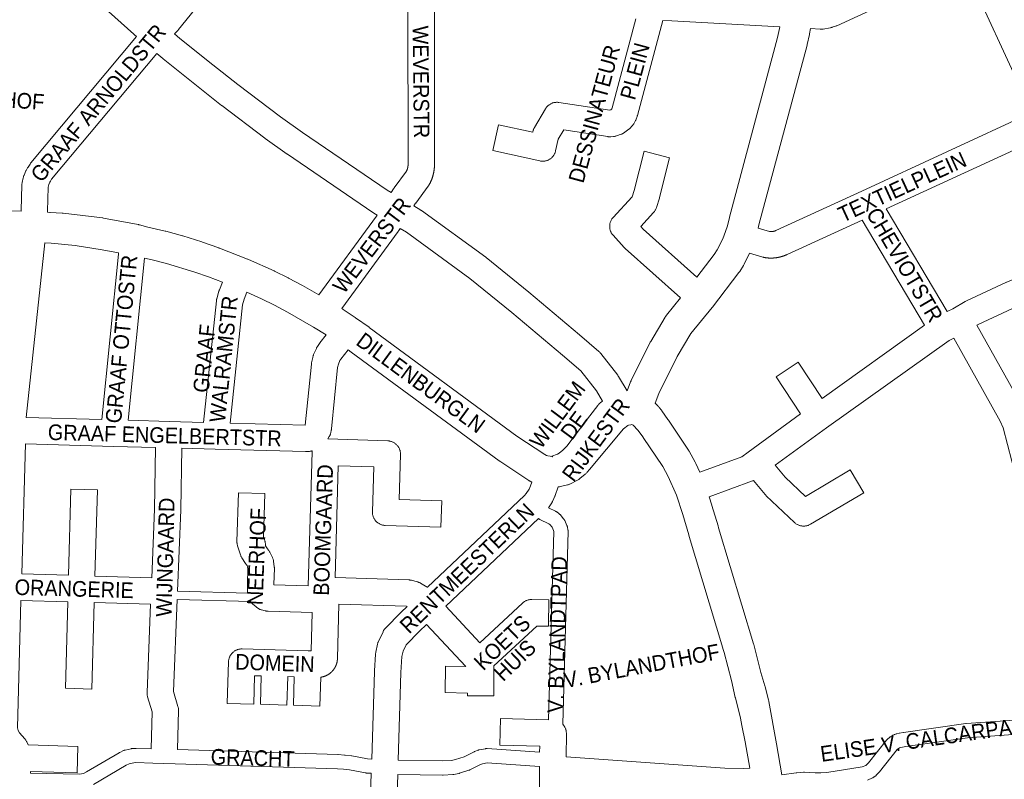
# Model space of a CAD drawing. Header units: metres. Extents: x 123819 to 142731, y 393440 to 405763.
# Tile 186 of 256: x 132898 to 133383, y 398005 to 398379. Entities that reach past the tile are written whole.
import ezdxf
from ezdxf.enums import TextEntityAlignment as Align

# ---------------------------------------------------------------- set-up
doc = ezdxf.new("R2010")
doc.units = ezdxf.units.M
doc.header["$MEASUREMENT"] = 0
for name, color, linetype, lineweight in [('gs-anno-wegen algemeen tekst', 7, 'Continuous', 0), ('gs-knt-aanvullende hoofdweg', 7, 'Continuous', 0), ('gs-knt-fietspaden', 7, 'Continuous', 0), ('gs-knt-paden', 7, 'Continuous', 0), ('gs-knt-wegen algemeen', 7, 'Continuous', 0), ('gs-vlk-plantopografie wegen algemeen', 7, 'Continuous', 0)]:
    doc.layers.add(name, color=color, linetype=linetype, lineweight=lineweight)
doc.styles.add('Style-Arial', font='arial.ttf')

msp = doc.modelspace()

# ---------------------------------------------------------------- linework, layer by layer
at = {"layer": 'gs-knt-aanvullende hoofdweg', "color": 7, "linetype": 'Continuous', "flags": 128}
for points in [[(133231.92, 398251.96), (133240.42, 398263.07), (133241.86, 398265.39), (133244.64, 398270.89), (133246.02, 398274.43), (133246.9, 398277.22), (133247.91, 398281.39), (133247.95, 398281.57), (133271.62, 398369.9), (133272.57, 398374.32), (133272.7, 398375.15)], [(133287.78, 398374.32), (133287.37, 398371.76), (133287.34, 398371.56), (133287.3, 398371.36), (133286.26, 398366.55), (133286.22, 398366.37), (133286.18, 398366.19), (133262.48, 398277.77), (133262.08, 398276.08)], [(132821.86, 398286.41), (132881.16, 398285), (132881.21, 398285), (132899.03, 398284.47)], [(132912.04, 398283.93), (132913.28, 398283.87), (132913.29, 398283.87), (132913.42, 398283.86), (132919.33, 398283.45), (132919.4, 398283.45), (132919.43, 398283.44), (132919.54, 398283.44), (132919.75, 398283.41), (132919.77, 398283.41), (132939.11, 398281.16), (132939.12, 398281.16), (132939.38, 398281.13), (132939.63, 398281.08), (132956.77, 398277.88), (132956.95, 398277.84), (132957.13, 398277.8), (132957.31, 398277.76), (132961.44, 398276.67), (132970.03, 398274.68), (132970.35, 398274.6), (132978.51, 398272.34), (132978.73, 398272.28), (132988.05, 398269.38), (132988.37, 398269.27), (132996.44, 398266.36), (132996.56, 398266.32), (132996.72, 398266.26), (133010.64, 398260.86), (133010.66, 398260.85), (133010.99, 398260.72), (133011, 398260.71), (133023.67, 398255.03), (133023.93, 398254.91), (133030.62, 398251.59), (133030.8, 398251.5), (133037.4, 398248.01), (133037.63, 398247.89), (133045.76, 398243.23)], [(132947.08, 398263.95), (132939.07, 398265.49), (132925.73, 398267.57), (132913.86, 398268.73), (132913.85, 398268.73), (132910.78, 398268.91)], [(132998.27, 398249.55), (132991.43, 398252.2), (132984.65, 398254.52), (132970.63, 398258.7), (132963.67, 398260.47), (132959.87, 398261.3)], [(133257.86, 398263.75), (133255.12, 398258.32), (133254.97, 398258.03), (133254.8, 398257.75), (133252.99, 398254.84), (133252.86, 398254.63), (133252.79, 398254.53), (133252.76, 398254.49), (133252.72, 398254.43), (133252.57, 398254.23), (133239.52, 398237.19), (133239.38, 398237.01), (133228.93, 398224.23), (133222.26, 398212.95), (133213.15, 398194.72), (133211.32, 398189.93)], [(133049.38, 398223.53), (133043.12, 398227.42), (133030.27, 398234.79), (133023.87, 398238.18), (133017.39, 398241.39), (133010.3, 398244.56)], [(133197.58, 398196.04), (133199.25, 398200.43), (133199.35, 398200.65), (133199.38, 398200.73), (133199.4, 398200.77), (133199.41, 398200.81), (133199.45, 398200.88), (133199.55, 398201.1), (133208.95, 398219.9), (133209.07, 398220.13), (133209.2, 398220.36), (133216.29, 398232.36), (133216.44, 398232.6), (133216.49, 398232.68), (133216.59, 398232.84), (133216.7, 398232.99), (133216.76, 398233.07), (133216.94, 398233.29), (133223.83, 398241.73)], [(133056.97, 398236.5), (133057.48, 398236.18), (133057.66, 398236.06), (133063.65, 398232.09), (133063.83, 398231.96), (133070.43, 398227.3), (133070.54, 398227.22), (133143.26, 398173.78), (133157.06, 398164.67), (133157.87, 398164.25), (133158.56, 398163.99), (133159.59, 398163.78), (133160.38, 398163.62), (133160.91, 398163.51)], [(133150.64, 398151.08), (133149.84, 398151.49), (133149.6, 398151.62), (133149.52, 398151.67), (133149.48, 398151.69), (133149.44, 398151.71), (133149.36, 398151.76), (133149.13, 398151.91), (133134.83, 398161.35), (133134.67, 398161.46), (133134.52, 398161.57), (133061.7, 398215.07), (133060.16, 398216.16)], [(133183.63, 398189.45), (133183.67, 398189.49), (133183.73, 398189.55)], [(133183.63, 398189.45), (133183.73, 398189.55)], [(133183.73, 398189.55), (133183.77, 398189.59), (133183.83, 398189.64), (133183.9, 398189.72), (133183.97, 398189.78), (133184.02, 398189.83), (133184.08, 398189.88), (133184.2, 398189.99), (133184.28, 398190.05), (133184.34, 398190.1)], [(133183.73, 398189.55), (133183.77, 398189.59), (133183.83, 398189.64), (133183.9, 398189.72), (133183.97, 398189.78), (133184.02, 398189.83), (133184.08, 398189.88), (133184.2, 398189.99), (133184.28, 398190.05), (133184.34, 398190.1)], [(133184.34, 398190.1), (133185.41, 398191)], [(133211.32, 398189.93), (133211.39, 398189.87), (133211.43, 398189.83), (133211.47, 398189.8), (133211.54, 398189.73), (133211.55, 398189.73), (133211.61, 398189.66), (133211.66, 398189.62), (133211.69, 398189.6), (133211.76, 398189.53), (133211.77, 398189.52), (133211.83, 398189.46), (133211.88, 398189.41), (133211.91, 398189.39), (133211.99, 398189.31), (133212.01, 398189.29), (133212.1, 398189.2), (133212.1, 398189.2), (133212.19, 398189.12), (133212.21, 398189.09), (133212.28, 398189.02), (133212.32, 398188.99), (133212.37, 398188.93), (133212.42, 398188.88), (133212.46, 398188.84), (133212.53, 398188.77), (133212.55, 398188.75), (133212.63, 398188.66), (133212.64, 398188.66), (133212.72, 398188.57), (133212.74, 398188.55), (133212.81, 398188.47), (133212.85, 398188.43), (133212.9, 398188.38), (133212.95, 398188.32), (133212.98, 398188.28), (133213.05, 398188.21), (133213.07, 398188.19), (133213.15, 398188.09), (133213.23, 398188), (133213.25, 398187.98), (133213.32, 398187.9), (133213.35, 398187.86), (133213.4, 398187.8), (133213.45, 398187.74), (133213.48, 398187.71), (133213.55, 398187.63), (133213.56, 398187.61), (133213.65, 398187.51), (133213.73, 398187.41), (133213.74, 398187.39), (133213.81, 398187.31), (133213.84, 398187.27), (133213.88, 398187.21), (133213.93, 398187.15), (133213.96, 398187.11), (133214.03, 398187.03), (133214.04, 398187.01), (133214.12, 398186.91), (133214.2, 398186.81), (133214.21, 398186.78), (133214.27, 398186.7), (133214.3, 398186.66), (133214.35, 398186.6), (133214.39, 398186.54), (133214.42, 398186.5), (133214.48, 398186.41), (133214.5, 398186.39), (133214.57, 398186.29), (133214.58, 398186.28), (133214.62, 398186.22), (133217.66, 398181.89), (133217.67, 398181.89), (133217.75, 398181.77), (133217.84, 398181.64), (133217.86, 398181.62), (133221.22, 398176.63), (133221.24, 398176.6), (133227.76, 398166.8), (133227.77, 398166.78), (133227.93, 398166.53), (133227.93, 398166.52), (133228.09, 398166.25), (133231.08, 398160.84), (133231.22, 398160.57), (133231.23, 398160.55), (133231.34, 398160.3), (133231.37, 398160.25), (133233.3, 398155.98)], [(133199.81, 398179.4), (133199.4, 398179.22), (133198.25, 398179.15), (133197.88, 398178.94), (133195.76, 398177.38), (133179.07, 398157.36), (133179.02, 398157.3), (133177.87, 398155.94), (133177.65, 398155.7), (133177.43, 398155.47), (133177.19, 398155.24), (133176.95, 398155.03), (133174.26, 398152.79), (133173.99, 398152.58), (133173.71, 398152.38), (133173.43, 398152.19), (133173.13, 398152.02), (133172.83, 398151.86), (133169.7, 398150.29), (133169.39, 398150.14), (133169.08, 398150.01), (133168.75, 398149.89), (133168.43, 398149.79), (133168.1, 398149.7), (133164.7, 398148.88), (133164.28, 398148.79), (133163.85, 398148.72), (133163.64, 398148.7)], [(133257.94, 398010.28), (133255.62, 398023.28), (133254.11, 398031.33), (133253.33, 398034.85), (133250.85, 398044.92), (133250.82, 398045.03), (133248.86, 398053.49), (133245.38, 398067.18), (133244.75, 398069.18), (133244.72, 398069.28), (133228.17, 398124.31), (133227.92, 398125.17), (133224.9, 398135.16), (133221.81, 398144.73), (133217.77, 398153.87), (133215.09, 398158.72), (133215.09, 398158.72), (133205.47, 398173.13), (133205.46, 398173.14), (133202.86, 398176.68), (133200.55, 398179.16), (133199.81, 398179.4)], [(133237.9, 398143.8), (133239.22, 398139.71), (133239.26, 398139.57), (133242.3, 398129.5), (133242.59, 398128.52), (133259.77, 398071.49), (133259.8, 398071.4), (133259.89, 398071.08), (133263.39, 398057.29), (133265.37, 398050.84), (133265.47, 398050.5), (133267.2, 398043.76), (133267.26, 398043.49), (133267.31, 398043.22), (133267.32, 398043.21), (133267.33, 398043.15), (133271.08, 398022.31), (133271.09, 398022.26), (133271.1, 398022.23), (133273.8, 398006.95)]]:
    msp.add_lwpolyline(points, dxfattribs=at)
msp.add_lwpolyline([(133160.91, 398163.51), (133160.44, 398163.91), (133160.44, 398163.91, -0.531271), (133160.45, 398163.92), (133160.45, 398163.92), (133163.21, 398164.83), (133164.09, 398165.26), (133165.89, 398166.85), (133167.92, 398168.83), (133179.11, 398183.66), (133179.16, 398183.72), (133183.1, 398188.82), (133183.14, 398188.87), (133183.31, 398189.09), (133183.35, 398189.14), (133183.4, 398189.19), (133183.45, 398189.25), (133183.54, 398189.34), (133183.58, 398189.39), (133183.63, 398189.45)], format="xyb", dxfattribs=at)
msp.add_lwpolyline([(133160.91, 398163.51), (133160.44, 398163.91), (133160.44, 398163.91, -0.531271), (133160.45, 398163.92), (133160.45, 398163.92), (133163.21, 398164.83), (133164.09, 398165.26), (133165.89, 398166.85), (133167.92, 398168.83), (133179.11, 398183.66), (133179.16, 398183.72), (133183.1, 398188.82), (133183.14, 398188.87), (133183.31, 398189.09), (133183.35, 398189.14), (133183.4, 398189.19), (133183.45, 398189.25), (133183.54, 398189.34), (133183.58, 398189.39), (133183.63, 398189.45)], format="xyb", dxfattribs=at)
at = {"layer": 'gs-knt-fietspaden', "color": 7, "linetype": 'Continuous', "flags": 128}
for points in [[(133158.77, 398138.46), (133162.32, 398136.72), (133162.45, 398136.65), (133162.59, 398136.57), (133162.72, 398136.49), (133162.85, 398136.4), (133163.93, 398135.61), (133164.05, 398135.51), (133164.17, 398135.41), (133164.29, 398135.3), (133164.4, 398135.19), (133164.5, 398135.07), (133166.26, 398133.05), (133166.35, 398132.94), (133166.44, 398132.82), (133166.53, 398132.7), (133166.61, 398132.57), (133166.68, 398132.44), (133166.75, 398132.31), (133166.81, 398132.17), (133167.89, 398129.73), (133167.95, 398129.58), (133168.01, 398129.43), (133168.06, 398129.28), (133168.1, 398129.13), (133168.13, 398128.98), (133168.38, 398127.66), (133168.41, 398127.51), (133168.43, 398127.35), (133168.44, 398127.2), (133168.45, 398127.05), (133168.45, 398126.89), (133165.81, 398031.93)], [(133158.84, 398034.01), (133161.42, 398126.7), (133161.31, 398127.25), (133160.6, 398128.85), (133159.46, 398130.18), (133158.95, 398130.55), (133154.51, 398132.73), (133154.38, 398132.8), (133154.25, 398132.88), (133154.12, 398132.96), (133153.99, 398133.04), (133153.84, 398133.15)], [(133273.8, 398006.95), (133280.8, 398007.96), (133280.92, 398007.97), (133281.04, 398007.98), (133284.42, 398008.24), (133284.57, 398008.25), (133284.73, 398008.25), (133284.89, 398008.24), (133290.08, 398007.94), (133292.87, 398007.91), (133295.88, 398008.09), (133313.36, 398010.87), (133315.03, 398011.66), (133315.6, 398012.1), (133316.37, 398012.92), (133325.32, 398024.09), (133325.43, 398024.22), (133325.54, 398024.34), (133325.66, 398024.45), (133325.78, 398024.57), (133326.76, 398025.4), (133326.87, 398025.49), (133326.97, 398025.57), (133327.08, 398025.65), (133327.2, 398025.72), (133328.18, 398026.32), (133328.3, 398026.39), (133328.42, 398026.46), (133328.54, 398026.52), (133329, 398026.73), (133329.13, 398026.79), (133329.25, 398026.84), (133329.38, 398026.88), (133330.07, 398027.12), (133330.21, 398027.16), (133330.35, 398027.2), (133331.51, 398027.48), (133331.68, 398027.52), (133333.53, 398027.87), (133333.62, 398027.89), (133333.71, 398027.9), (133364.29, 398032.19), (133364.41, 398032.21), (133364.53, 398032.22), (133402.76, 398034.93)], [(133403.35, 398027.93), (133365.15, 398025.23), (133334.77, 398020.96), (133333.1, 398020.64), (133332.16, 398020.41), (133331.79, 398020.29), (133331.69, 398020.24), (133331.11, 398019.88), (133330.59, 398019.44), (133321.76, 398008.42), (133321.67, 398008.32), (133321.58, 398008.21)], [(133321.58, 398008.21), (133320.52, 398007.1), (133320.43, 398007), (133320.33, 398006.91), (133320.23, 398006.82), (133320.12, 398006.73), (133319.04, 398005.89), (133318.92, 398005.8), (133318.79, 398005.71), (133318.66, 398005.63), (133318.53, 398005.55), (133318.39, 398005.49), (133315.92, 398004.31)]]:
    msp.add_lwpolyline(points, dxfattribs=at)
at = {"layer": 'gs-knt-paden', "color": 7, "linetype": 'Continuous', "flags": 128}
for points in [[(132976.16, 398097.33), (133010.73, 398096.34)], [(133012.24, 398092.27), (132976, 398093.31)]]:
    msp.add_lwpolyline(points, dxfattribs=at)
at = {"layer": 'gs-knt-wegen algemeen', "color": 7, "linetype": 'Continuous', "flags": 128}
for points in [[(132955.94, 398370.41), (132954.85, 398371.27), (132954.69, 398371.4), (132954.52, 398371.55), (132920.31, 398402.53), (132920.23, 398402.6), (132862.31, 398456.95), (132862.15, 398457.11), (132859.09, 398460.18)], [(133367.22, 398406.38), (133367.2, 398406.37), (133300.78, 398375.78), (133300.49, 398375.66), (133300.2, 398375.55), (133298.56, 398374.97), (133298.3, 398374.89), (133298.02, 398374.81), (133297.75, 398374.75), (133297.47, 398374.7), (133294.05, 398374.13), (133293.77, 398374.09), (133293.49, 398374.06), (133293.2, 398374.05), (133292.92, 398374.05), (133292.64, 398374.05), (133287.78, 398374.32)], [(132996.64, 398398.73), (132976.54, 398373.83), (132976.37, 398373.63), (132976.19, 398373.44), (132974.62, 398371.79)], [(133081.35, 398293.65), (133082.48, 398295.47), (133082.62, 398295.69), (133082.77, 398295.9), (133088.84, 398304.12), (133088.86, 398304.17), (133088.89, 398304.22), (133088.91, 398304.27), (133088.94, 398304.32), (133088.96, 398304.37), (133088.98, 398304.42), (133089.01, 398304.47), (133089.03, 398304.52), (133089.05, 398304.57), (133089.07, 398304.62), (133089.09, 398304.68), (133089.11, 398304.73), (133089.14, 398304.78), (133089.16, 398304.83), (133089.17, 398304.88), (133089.19, 398304.94), (133089.21, 398304.99), (133089.23, 398305.04), (133089.25, 398305.09), (133089.27, 398305.15), (133089.29, 398305.2), (133089.3, 398305.25), (133089.32, 398305.31), (133089.34, 398305.36), (133089.35, 398305.41), (133089.37, 398305.47), (133089.38, 398305.52), (133089.4, 398305.57), (133089.41, 398305.63), (133089.42, 398305.68), (133089.44, 398305.73), (133089.45, 398305.79), (133089.46, 398305.84), (133089.48, 398305.9), (133089.49, 398305.95), (133089.5, 398306.01), (133089.51, 398306.06), (133089.52, 398306.12), (133089.53, 398306.17), (133089.54, 398306.23), (133089.55, 398306.28), (133089.56, 398306.34), (133089.57, 398306.39), (133089.58, 398306.45), (133089.58, 398306.5), (133089.59, 398306.56), (133089.6, 398306.61), (133089.61, 398306.67), (133089.61, 398306.72), (133089.62, 398306.78), (133089.62, 398306.83), (133089.63, 398306.89), (133089.63, 398306.94), (133089.64, 398307), (133089.64, 398307.06), (133089.64, 398307.11), (133089.65, 398307.17), (133089.65, 398307.22), (133089.65, 398307.28), (133089.65, 398307.33), (133089.66, 398307.39), (133089.66, 398307.45), (133089.66, 398307.5), (133089.66, 398307.56), (133089.66, 398307.56), (133089.59, 398386.14)], [(133102.61, 398384.61), (133102.68, 398307.57), (133102.68, 398307.41), (133102.67, 398307.24), (133102.67, 398307.08), (133102.67, 398306.91), (133102.66, 398306.74), (133102.65, 398306.58), (133102.65, 398306.41), (133102.64, 398306.25), (133102.63, 398306.08), (133102.61, 398305.92), (133102.6, 398305.75), (133102.58, 398305.59), (133102.57, 398305.42), (133102.55, 398305.26), (133102.53, 398305.09), (133102.51, 398304.93), (133102.49, 398304.76), (133102.47, 398304.6), (133102.44, 398304.44), (133102.42, 398304.27), (133102.39, 398304.11), (133102.36, 398303.95), (133102.33, 398303.78), (133102.3, 398303.62), (133102.27, 398303.46), (133102.23, 398303.3), (133102.2, 398303.13), (133102.16, 398302.97), (133102.13, 398302.81), (133102.09, 398302.65), (133102.05, 398302.49), (133102.01, 398302.33), (133101.96, 398302.17), (133101.92, 398302.01), (133101.87, 398301.85), (133101.83, 398301.69), (133101.78, 398301.53), (133101.73, 398301.37), (133101.68, 398301.22), (133101.63, 398301.06), (133101.58, 398300.9), (133101.52, 398300.74), (133101.47, 398300.59), (133101.41, 398300.43), (133101.35, 398300.28), (133101.29, 398300.12), (133101.23, 398299.97), (133101.17, 398299.81), (133101.11, 398299.66), (133101.05, 398299.51), (133100.98, 398299.36), (133100.91, 398299.2), (133100.85, 398299.05), (133100.78, 398298.9), (133100.71, 398298.75), (133100.64, 398298.6), (133100.56, 398298.45), (133100.49, 398298.3), (133100.41, 398298.16), (133100.34, 398298.01), (133100.26, 398297.86), (133100.18, 398297.72), (133100.1, 398297.57), (133100.02, 398297.43), (133099.89, 398297.2), (133099.74, 398296.97), (133099.59, 398296.75), (133093.4, 398288.38), (133093.4, 398288.37), (133093.39, 398288.37), (133092.57, 398287.05)], [(133272.7, 398375.15), (133219.55, 398378.11), (133215.15, 398378.35)], [(132899.03, 398284.47), (132899.06, 398284.98), (132899.44, 398297.33), (132899.46, 398297.63), (132899.48, 398297.92), (132899.53, 398298.21), (132899.58, 398298.5), (132900.11, 398300.95), (132900.17, 398301.21), (132900.25, 398301.47), (132900.33, 398301.73), (132900.42, 398301.99), (132900.53, 398302.24), (132901.44, 398304.27), (132901.56, 398304.53), (132901.7, 398304.79), (132902.24, 398305.76), (132902.37, 398305.97), (132902.5, 398306.19), (132903.47, 398307.65), (132903.61, 398307.84), (132903.75, 398308.04), (132903.9, 398308.22), (132955.94, 398370.41)], [(132974.62, 398371.79), (132977.27, 398369.46), (132993.56, 398356.46), (133005.83, 398346.76), (133026.83, 398330.87), (133037.61, 398323.19), (133079.4, 398294.74), (133081.35, 398293.65)], [(132965.95, 398362.07), (132914.12, 398300.14), (132913.48, 398299.19), (132913.21, 398298.69), (132912.7, 398297.55), (132912.44, 398296.34), (132912.07, 398284.48), (132912.07, 398284.28), (132912.04, 398283.93)], [(133074.49, 398282.57), (133072.8, 398283.51), (133072.55, 398283.66), (133072.31, 398283.81), (133030.22, 398312.46), (133030.11, 398312.54), (133019.19, 398320.32), (133019.04, 398320.43), (132997.92, 398336.42), (132997.81, 398336.5), (132985.45, 398346.28), (132969.04, 398359.38), (132968.81, 398359.57), (132965.95, 398362.07)], [(133440.24, 398338.63), (133408.28, 398323.9), (133325.12, 398285.59)], [(133355.22, 398235.03), (133357.9, 398236.39), (133364.09, 398240.01), (133364.36, 398240.16), (133364.63, 398240.29), (133384.45, 398249.5), (133384.61, 398249.57), (133389.93, 398251.87), (133390.23, 398251.99), (133390.53, 398252.09), (133390.83, 398252.18), (133391.14, 398252.26), (133396.68, 398253.45), (133441.01, 398274.05), (133441.02, 398274.06), (133573.19, 398335.21)], [(133092.57, 398287.05), (133095.87, 398285), (133096.07, 398284.87), (133096.26, 398284.74), (133127.89, 398261.84), (133128.03, 398261.73), (133128.17, 398261.62), (133149.09, 398244.62), (133149.18, 398244.55), (133174.07, 398223.56), (133174.12, 398223.52), (133183.67, 398215.32), (133183.86, 398215.15), (133184.04, 398214.97), (133184.22, 398214.78), (133184.39, 398214.59), (133184.56, 398214.39), (133192.89, 398203.73), (133193.04, 398203.52), (133193.19, 398203.3), (133193.33, 398203.08), (133197.58, 398196.04)], [(133325.12, 398285.59), (133355.22, 398235.03)], [(133045.76, 398243.23), (133074.15, 398282.01), (133074.49, 398282.57)], [(133085.72, 398275.97), (133085.1, 398274.97), (133084.96, 398274.75), (133084.81, 398274.53), (133084.81, 398274.53), (133084.81, 398274.53), (133056.97, 398236.5)], [(133185.41, 398191), (133182.38, 398196.02), (133174.69, 398205.86), (133165.66, 398213.62), (133140.83, 398234.56), (133120.1, 398251.4), (133088.82, 398274.05), (133085.72, 398275.97)], [(133313.23, 398280.11), (133276.29, 398263.11), (133276.21, 398263.07), (133276.13, 398263.04), (133276.05, 398263), (133275.97, 398262.97), (133275.88, 398262.93), (133275.8, 398262.9), (133275.72, 398262.86), (133275.64, 398262.83), (133275.56, 398262.79), (133275.47, 398262.76), (133275.39, 398262.73), (133275.31, 398262.69), (133275.23, 398262.66), (133275.14, 398262.63), (133275.06, 398262.6), (133274.98, 398262.57), (133274.89, 398262.53), (133274.81, 398262.5), (133274.72, 398262.47), (133274.64, 398262.44), (133274.56, 398262.42), (133274.47, 398262.39), (133274.39, 398262.36), (133274.3, 398262.33), (133274.22, 398262.3), (133274.14, 398262.28), (133274.05, 398262.25), (133273.97, 398262.22), (133273.88, 398262.2), (133273.8, 398262.17), (133273.71, 398262.14), (133273.63, 398262.12), (133273.54, 398262.1), (133273.45, 398262.07), (133273.37, 398262.05), (133273.28, 398262.02), (133273.2, 398262), (133273.11, 398261.98), (133273.02, 398261.96), (133272.94, 398261.94), (133272.85, 398261.91), (133272.76, 398261.89), (133272.68, 398261.87), (133272.59, 398261.85), (133272.51, 398261.83), (133272.42, 398261.81), (133272.33, 398261.79), (133272.24, 398261.78), (133272.16, 398261.76), (133272.07, 398261.74), (133271.98, 398261.72), (133271.9, 398261.71), (133271.81, 398261.69), (133271.72, 398261.67), (133271.63, 398261.66), (133271.55, 398261.64), (133271.46, 398261.63), (133271.37, 398261.61), (133271.28, 398261.6), (133271.19, 398261.59), (133271.11, 398261.57), (133271.02, 398261.56), (133270.93, 398261.55), (133270.84, 398261.54), (133270.75, 398261.53), (133270.67, 398261.51), (133270.58, 398261.5), (133270.49, 398261.49), (133270.4, 398261.48), (133270.31, 398261.47), (133270.22, 398261.47), (133270.14, 398261.46), (133270.05, 398261.45), (133269.96, 398261.44), (133269.87, 398261.43), (133269.78, 398261.43), (133269.69, 398261.42), (133269.6, 398261.41), (133269.51, 398261.41), (133269.43, 398261.4), (133269.34, 398261.4), (133269.25, 398261.39), (133269.16, 398261.39), (133269.07, 398261.39), (133268.98, 398261.38), (133268.89, 398261.38), (133268.8, 398261.38), (133268.72, 398261.38), (133268.63, 398261.37), (133268.54, 398261.37), (133268.45, 398261.37), (133268.36, 398261.37), (133268.27, 398261.37), (133268.18, 398261.37), (133268.09, 398261.37), (133268, 398261.38), (133267.92, 398261.38), (133267.83, 398261.38), (133267.74, 398261.38), (133267.65, 398261.39), (133267.56, 398261.39), (133267.47, 398261.39), (133267.38, 398261.4), (133267.29, 398261.4), (133267.2, 398261.41), (133267.12, 398261.41), (133267.03, 398261.42), (133266.94, 398261.42), (133266.85, 398261.43), (133266.76, 398261.44), (133266.67, 398261.45), (133266.58, 398261.45), (133266.5, 398261.46), (133266.41, 398261.47), (133266.32, 398261.48), (133266.23, 398261.49), (133266.14, 398261.5), (133266.05, 398261.51), (133265.96, 398261.52), (133265.88, 398261.53), (133265.79, 398261.55), (133265.7, 398261.56), (133265.61, 398261.57), (133265.52, 398261.58), (133265.44, 398261.6), (133265.35, 398261.61), (133265.26, 398261.62), (133265.17, 398261.64), (133264.92, 398261.69), (133264.67, 398261.75), (133264.42, 398261.81), (133257.86, 398263.75)], [(133344.07, 398228.29), (133313.23, 398280.11)], [(132910.78, 398268.91), (132904.81, 398213.58), (132904.8, 398213.55)], [(132938.84, 398181.87), (132946.98, 398263.3), (132947.02, 398263.6), (132947.07, 398263.91), (132947.08, 398263.95)], [(132959.87, 398261.3), (132951.88, 398181.52)], [(132988.93, 398180.49), (132995.23, 398240.28), (132995.26, 398240.55), (132995.31, 398240.83), (132995.37, 398241.1), (132995.44, 398241.37), (132996.49, 398245.08), (132996.56, 398245.31), (132996.64, 398245.54), (132996.73, 398245.77), (132998.27, 398249.55)], [(133010.3, 398244.56), (133008.92, 398241.18), (133008.12, 398238.36), (133001.98, 398180.14)], [(133389.86, 398237.65), (133370.39, 398228.61), (133369.81, 398228.27)], [(133369.81, 398228.27), (133392.68, 398187.25), (133392.79, 398187.05), (133392.89, 398186.84), (133396.63, 398178.87), (133396.72, 398178.68), (133396.79, 398178.5), (133398.49, 398174.2), (133398.59, 398173.93), (133400.1, 398169.56), (133400.16, 398169.36), (133400.22, 398169.16), (133402.66, 398160.25), (133402.73, 398159.97), (133402.79, 398159.69), (133404.68, 398149.32), (133404.71, 398149.15), (133405.06, 398146.91)], [(133001.98, 398180.14), (133039.03, 398179.12), (133042.05, 398209.16), (133042.07, 398209.38), (133042.11, 398209.6), (133042.15, 398209.82), (133042.7, 398212.5), (133042.76, 398212.79), (133042.84, 398213.07), (133042.93, 398213.34), (133043.03, 398213.62), (133043.14, 398213.88), (133044.5, 398216.87), (133044.62, 398217.14), (133044.77, 398217.4), (133044.92, 398217.66), (133045.08, 398217.9), (133046.02, 398219.25), (133046.14, 398219.41), (133046.26, 398219.57), (133049.38, 398223.53)], [(133402.76, 398034.93), (133402.69, 398035.75), (133396.45, 398106.02), (133394.97, 398123.21), (133393.36, 398136.82), (133382.75, 398177.81), (133381.2, 398181.11), (133358.38, 398222.03)], [(132904.8, 398213.55), (132901.61, 398182.9)], [(132904.8, 398213.55), (132904.8, 398213.55), (132904.8, 398213.55)], [(132904.8, 398213.55), (132904.8, 398213.55), (132904.8, 398213.55)], [(133060.16, 398216.16), (133056.59, 398211.65), (133056.11, 398210.96), (133055.31, 398209.18), (133054.97, 398207.53)], [(133054.97, 398207.53), (133051.94, 398177.35), (133051.91, 398177.11), (133051.87, 398176.86), (133051.82, 398176.62), (133051.54, 398175.3), (133051.48, 398175.03), (133051.4, 398174.77), (133051.31, 398174.51), (133051.22, 398174.25), (133051.11, 398174), (133050.99, 398173.75), (133050.86, 398173.51), (133050.21, 398172.34)], [(132901.61, 398182.9), (132938.84, 398181.87)], [(132951.88, 398181.52), (132972.07, 398180.96), (132988.93, 398180.49)], [(132901.24, 398169.88), (132899.38, 398105.87)], [(132965.27, 398168.12), (132944.53, 398168.69), (132901.24, 398169.88)], [(133050.21, 398172.34), (133079.62, 398171.38), (133079.94, 398171.36), (133080.26, 398171.33), (133080.57, 398171.28), (133080.89, 398171.22), (133081.19, 398171.14), (133081.5, 398171.04), (133081.8, 398170.93), (133082.09, 398170.81), (133082.38, 398170.67), (133082.66, 398170.52), (133082.93, 398170.35), (133083.19, 398170.17), (133083.45, 398169.98), (133083.69, 398169.78), (133083.93, 398169.56), (133084.15, 398169.34), (133084.37, 398169.1), (133084.57, 398168.85), (133084.75, 398168.59), (133084.93, 398168.33), (133085.09, 398168.05), (133085.24, 398167.77), (133085.38, 398167.48), (133085.5, 398167.19), (133085.6, 398166.89), (133085.69, 398166.58), (133085.77, 398166.27), (133085.83, 398165.96), (133085.87, 398165.64), (133085.9, 398165.33), (133085.92, 398165.01), (133085.92, 398164.69)], [(132963.4, 398104.02), (132964.78, 398137.83), (132965.27, 398168.12)], [(132978.29, 398167.76), (132977.79, 398137.54), (132977.79, 398137.38), (132976.16, 398097.33)], [(133042.46, 398166.49), (133042.29, 398166.43), (133042.01, 398166.36), (133041.72, 398166.29), (133041.43, 398166.24), (133041.14, 398166.2), (133040.85, 398166.17), (133039.76, 398166.1), (133039.46, 398166.09), (133039.16, 398166.09), (132994.59, 398167.31), (132978.29, 398167.76)], [(133040.52, 398099.99), (133042.43, 398166.06), (133042.43, 398166.09), (133042.45, 398166.38), (133042.45, 398166.41), (133042.46, 398166.49)], [(133099.14, 398099.31), (133146.96, 398144.57), (133147.76, 398145.43), (133149.28, 398147.68), (133149.95, 398149.19), (133150.64, 398151.08)], [(132936.63, 398147.32), (132935.46, 398104.83), (132963.4, 398104.02)], [(133163.64, 398148.7), (133162.1, 398144.5), (133162.02, 398144.3), (133161.93, 398144.09), (133160.94, 398141.87), (133160.82, 398141.61), (133160.69, 398141.36), (133160.55, 398141.12), (133160.4, 398140.88), (133158.77, 398138.46)], [(133153.84, 398133.15), (133108.18, 398089.94)], [(133010.73, 398096.34), (133010.63, 398096.85), (133010.58, 398097.13), (133010.54, 398097.42), (133010.51, 398097.72), (133010.5, 398098.01), (133010.5, 398098.3), (133010.58, 398101.11)], [(133010.58, 398101.11), (133010.58, 398101.12), (133010.58, 398101.12)], [(133010.58, 398101.11), (133010.58, 398101.12), (133010.58, 398101.12)], [(133053.67, 398104.12), (133090, 398102.94), (133090.29, 398102.92), (133090.57, 398102.89), (133090.85, 398102.85), (133091.13, 398102.8), (133091.41, 398102.74), (133094.17, 398102.03), (133094.46, 398101.95), (133094.75, 398101.85), (133095.03, 398101.74), (133095.31, 398101.62), (133095.58, 398101.48), (133095.85, 398101.34), (133098.3, 398099.89), (133098.3, 398099.89), (133098.3, 398099.89)], [(133023.59, 398100.78), (133023.58, 398100.47), (133040.52, 398099.99)], [(133023.59, 398100.78), (133023.59, 398100.78), (133023.59, 398100.78)], [(133023.59, 398100.78), (133023.59, 398100.78), (133023.59, 398100.78)], [(133098.3, 398099.89), (133098.54, 398099.74), (133098.78, 398099.58), (133099.01, 398099.41), (133099.14, 398099.31)], [(132976, 398093.31), (132974.16, 398048.03), (132976.34, 398040.65), (132976.41, 398040.37), (132976.48, 398040.08), (132976.53, 398039.8), (132976.57, 398039.51), (132976.59, 398039.22), (132976.6, 398038.93), (132976.6, 398038.65), (132976.6, 398038.64), (132976.6, 398038.64), (132976.13, 398019.38)], [(132963.12, 398019.78), (132963.56, 398037.94), (132961.37, 398045.37), (132961.29, 398045.67), (132961.22, 398045.96), (132961.17, 398046.26), (132961.13, 398046.57), (132961.11, 398046.87), (132961.1, 398047.18), (132961.11, 398047.48), (132962.87, 398091.01)], [(133071.75, 398014.75), (133073.1, 398057.89), (133073.11, 398058.11), (133073.65, 398066.47), (133073.67, 398066.78), (133073.72, 398067.09), (133073.77, 398067.4), (133074.59, 398071.24), (133074.66, 398071.53), (133074.74, 398071.81), (133074.83, 398072.09), (133074.94, 398072.37), (133075.06, 398072.64), (133077.31, 398077.46), (133077.45, 398077.74), (133077.61, 398078.02), (133077.77, 398078.28), (133077.95, 398078.54), (133078.14, 398078.79), (133078.34, 398079.03), (133078.56, 398079.26), (133086.02, 398086.89), (133086.2, 398087.06), (133089.16, 398089.87)], [(133098.73, 398080.99), (133095.24, 398077.69), (133088.64, 398070.94), (133087.17, 398067.8), (133086.61, 398065.16), (133086.11, 398057.38), (133086.11, 398057.38), (133086.11, 398057.37), (133084.76, 398014.24)], [(133165.81, 398031.93), (133166, 398031.73), (133166.04, 398031.68), (133166.2, 398031.48), (133166.2, 398031.48), (133166.39, 398031.23), (133166.4, 398031.22), (133166.57, 398030.97), (133166.58, 398030.96), (133166.73, 398030.71), (133166.74, 398030.69), (133166.88, 398030.43), (133166.9, 398030.41), (133167.02, 398030.15), (133167.03, 398030.12), (133167.15, 398029.86), (133167.16, 398029.83), (133167.26, 398029.56), (133167.27, 398029.53), (133167.35, 398029.27), (133167.37, 398029.22), (133167.43, 398028.96), (133167.45, 398028.91), (133167.5, 398028.65), (133167.51, 398028.6), (133167.55, 398028.34), (133167.56, 398028.28), (133167.59, 398028.03), (133167.59, 398027.97), (133167.61, 398027.72), (133167.61, 398027.65), (133167.62, 398027.4), (133167.62, 398027.33), (133167.44, 398015.82), (133245.59, 398010.25), (133254.96, 398010.13), (133257.94, 398010.28)], [(133150.31, 397937.36), (133150.49, 397943.83), (133150.57, 397946.91), (133150.59, 397947.22), (133150.62, 397947.53), (133150.67, 397947.84), (133150.73, 397948.15), (133153.14, 397958.97), (133154.4, 397983.81), (133154.3, 397984.04), (133154.18, 397984.3), (133154.07, 397984.57), (133153.98, 397984.85), (133153.9, 397985.13), (133153.83, 397985.41), (133153.77, 397985.7), (133153.73, 397985.99), (133153.7, 397986.28), (133153.68, 397986.57), (133153.68, 397986.86), (133153.69, 397987.16), (133154.4, 398000.36), (133154.39, 398009.76), (133154.39, 398011.1)], [(133069.84, 397952.51), (133071.53, 398007.73)], [(133084.54, 398007.22), (133082.66, 397945.64), (133082.5, 397939.25)]]:
    msp.add_lwpolyline(points, dxfattribs=at)
for points in [[(133262.08, 398276.08), (133267.66, 398274.43), (133267.71, 398274.43), (133267.76, 398274.42), (133267.81, 398274.42), (133267.86, 398274.41), (133267.92, 398274.41), (133267.97, 398274.4), (133268.02, 398274.4), (133268.07, 398274.4), (133268.12, 398274.4), (133268.17, 398274.4), (133268.22, 398274.39), (133268.27, 398274.39), (133268.32, 398274.39), (133268.37, 398274.39), (133268.43, 398274.39), (133268.48, 398274.39), (133268.53, 398274.4), (133268.58, 398274.4), (133268.63, 398274.4), (133268.68, 398274.4), (133268.73, 398274.41), (133268.78, 398274.41), (133268.83, 398274.41), (133268.88, 398274.42), (133268.94, 398274.42), (133268.99, 398274.43), (133269.04, 398274.43), (133269.09, 398274.44), (133269.14, 398274.45), (133269.19, 398274.45), (133269.24, 398274.46), (133269.29, 398274.47), (133269.34, 398274.48), (133269.39, 398274.48), (133269.44, 398274.49), (133269.49, 398274.5), (133269.54, 398274.51), (133269.59, 398274.52), (133269.64, 398274.53), (133269.69, 398274.55), (133269.74, 398274.56), (133269.79, 398274.57), (133269.84, 398274.58), (133269.89, 398274.59), (133269.94, 398274.61), (133269.99, 398274.62), (133270.04, 398274.64), (133270.09, 398274.65), (133270.13, 398274.67), (133270.18, 398274.68), (133270.23, 398274.7), (133270.28, 398274.71), (133270.33, 398274.73), (133270.38, 398274.75), (133270.43, 398274.76), (133270.47, 398274.78), (133270.52, 398274.8), (133270.57, 398274.82), (133270.62, 398274.84), (133270.66, 398274.86), (133270.71, 398274.88), (133270.76, 398274.9), (133270.8, 398274.92), (133270.85, 398274.94), (133313.11, 398294.39), (133396.91, 398333), (133372.84, 398384.96, -0.384577)], [(133215.15, 398378.35), (133202.64, 398331.62), (133202.56, 398331.35), (133202.47, 398331.07), (133202.01, 398329.81), (133201.91, 398329.55), (133201.8, 398329.31), (133201.68, 398329.06), (133201.55, 398328.82), (133200.94, 398327.74), (133200.8, 398327.52), (133200.66, 398327.3), (133200.5, 398327.08), (133200.34, 398326.87), (133199.56, 398325.91), (133199.36, 398325.67), (133199.15, 398325.44), (133198.92, 398325.22), (133198.68, 398325.01), (133198.44, 398324.82), (133196.47, 398323.32), (133196.23, 398323.14), (133195.98, 398322.98), (133195.72, 398322.83), (133195.45, 398322.68), (133195.18, 398322.56), (133194.91, 398322.44), (133194.63, 398322.34), (133192.28, 398321.54), (133191.98, 398321.45), (133191.68, 398321.37), (133191.37, 398321.3), (133191.06, 398321.25), (133190.75, 398321.22), (133189.51, 398321.11), (133189.2, 398321.09), (133188.9, 398321.09), (133188.59, 398321.1), (133188.28, 398321.12), (133187.98, 398321.16), (133166.31, 398324.45), (133163.6, 398319.86), (133162.3, 398314.12), (133162.23, 398313.81), (133162.13, 398313.5), (133162.03, 398313.2), (133161.9, 398312.91), (133161.77, 398312.62), (133161.62, 398312.34), (133161.45, 398312.07), (133161.28, 398311.8), (133161.09, 398311.55), (133160.88, 398311.3), (133160.67, 398311.06), (133160.45, 398310.84), (133160.21, 398310.62), (133159.96, 398310.42), (133159.71, 398310.23), (133159.44, 398310.05), (133159.17, 398309.89), (133158.89, 398309.74), (133158.6, 398309.6), (133158.31, 398309.48), (133158.01, 398309.37), (133157.71, 398309.28), (133157.4, 398309.2), (133157.08, 398309.14), (133156.77, 398309.09), (133156.45, 398309.06), (133156.14, 398309.04), (133155.82, 398309.04), (133155.5, 398309.05), (133155.18, 398309.08), (133154.87, 398309.13), (133154.55, 398309.19), (133131.47, 398314.27, -0.369382), (133131.46, 398314.28), (133134.26, 398326.98, -0.369382), (133134.27, 398326.99), (133151.03, 398323.3), (133151.12, 398323.72), (133151.19, 398324), (133151.28, 398324.28), (133151.37, 398324.56), (133151.48, 398324.82), (133151.6, 398325.09), (133151.73, 398325.35), (133151.87, 398325.6), (133157.34, 398334.86), (133157.5, 398335.12), (133157.67, 398335.37), (133157.86, 398335.62), (133158.06, 398335.86), (133158.27, 398336.08), (133158.49, 398336.3), (133158.72, 398336.51), (133158.96, 398336.7), (133159.21, 398336.88), (133159.47, 398337.05), (133159.74, 398337.21), (133160.01, 398337.36), (133160.29, 398337.49), (133160.57, 398337.61), (133160.86, 398337.72), (133161.16, 398337.81), (133161.46, 398337.89), (133161.76, 398337.95), (133162.07, 398338), (133162.38, 398338.03), (133162.68, 398338.05), (133162.99, 398338.06), (133163.3, 398338.05), (133163.61, 398338.02), (133163.92, 398337.98), (133189, 398334.18), (133189.43, 398334.32), (133189.9, 398334.68), (133189.96, 398334.78), (133190.14, 398335.27), (133201.87, 398379.09)], [(133223.83, 398241.73), (133196.57, 398266.09), (133196.41, 398266.25), (133196.25, 398266.41), (133196.09, 398266.57), (133190.63, 398272.59), (133190.42, 398272.83), (133190.23, 398273.07), (133190.05, 398273.32), (133189.88, 398273.59), (133189.73, 398273.85), (133189.59, 398274.13), (133189.46, 398274.41), (133189.34, 398274.7), (133189.24, 398274.99), (133189.16, 398275.29), (133189.08, 398275.59), (133189.03, 398275.9), (133188.98, 398276.21), (133188.95, 398276.52), (133188.94, 398276.83), (133188.94, 398277.14), (133188.95, 398277.45), (133188.98, 398277.75), (133189.03, 398278.06), (133189.09, 398278.37), (133189.16, 398278.67), (133189.25, 398278.96), (133189.35, 398279.26), (133189.47, 398279.55), (133189.6, 398279.83), (133189.74, 398280.1), (133189.9, 398280.37), (133190.07, 398280.63), (133190.25, 398280.88), (133190.44, 398281.13), (133190.64, 398281.36), (133200, 398291.6), (133200.95, 398294.6), (133205.86, 398313.97, -0.367799), (133205.87, 398313.98), (133218.48, 398310.78, -0.367798), (133218.48, 398310.76), (133213.52, 398291.22), (133213.47, 398291.05), (133213.42, 398290.88), (133211.99, 398286.32), (133211.89, 398286.02), (133211.78, 398285.73), (133211.65, 398285.44), (133211.5, 398285.16), (133211.34, 398284.88), (133211.17, 398284.62), (133210.99, 398284.36), (133210.79, 398284.11), (133210.59, 398283.87), (133204.25, 398276.95), (133205.5, 398275.57), (133231.92, 398251.96)], [(133233.3, 398155.98), (133254, 398163.56), (133257.18, 398165.89), (133282.98, 398184.7), (133270.89, 398202.98, -0.390276), (133270.89, 398202.99), (133281.74, 398210.17, -0.390275), (133281.75, 398210.16), (133293.55, 398192.31), (133344.07, 398228.29)], [(133358.38, 398222.03), (133356.12, 398220.88), (133295.65, 398177.82), (133270.45, 398159.45), (133275.32, 398153.58), (133285.38, 398144.04), (133307.44, 398157.07, -0.390784), (133307.46, 398157.07), (133314.07, 398145.87, -0.390782), (133314.06, 398145.86), (133287.77, 398130.34), (133287.5, 398130.18), (133287.22, 398130.04), (133286.94, 398129.92), (133286.65, 398129.81), (133286.35, 398129.71), (133286.05, 398129.63), (133285.75, 398129.56), (133285.44, 398129.5), (133285.13, 398129.47), (133284.82, 398129.44), (133284.51, 398129.43), (133284.2, 398129.44), (133283.89, 398129.46), (133283.58, 398129.49), (133283.27, 398129.54), (133282.96, 398129.61), (133282.66, 398129.69), (133282.36, 398129.78), (133282.07, 398129.89), (133281.78, 398130.01), (133281.5, 398130.14), (133281.23, 398130.29), (133280.96, 398130.45), (133280.7, 398130.63), (133280.45, 398130.81), (133280.21, 398131.01), (133279.98, 398131.22), (133266.08, 398144.4), (133265.9, 398144.59), (133265.72, 398144.78), (133265.55, 398144.97), (133259.84, 398151.86), (133259.63, 398151.76), (133259.34, 398151.65), (133237.9, 398143.8)], [(133085.92, 398164.69), (133085.28, 398142.58), (133106.2, 398141.89, -0.38545), (133106.2, 398141.88), (133105.78, 398128.89, -0.385449), (133105.77, 398128.88), (133078.37, 398129.78), (133078.05, 398129.79), (133077.74, 398129.83), (133077.42, 398129.88), (133077.11, 398129.94), (133076.8, 398130.02), (133076.5, 398130.12), (133076.2, 398130.23), (133075.91, 398130.35), (133075.62, 398130.49), (133075.34, 398130.64), (133075.07, 398130.81), (133074.8, 398130.98), (133074.55, 398131.18), (133074.3, 398131.38), (133074.07, 398131.6), (133073.84, 398131.82), (133073.63, 398132.06), (133073.43, 398132.31), (133073.24, 398132.56), (133073.07, 398132.83), (133072.9, 398133.1), (133072.76, 398133.39), (133072.62, 398133.68), (133072.5, 398133.97), (133072.39, 398134.27), (133072.3, 398134.58), (133072.23, 398134.89), (133072.17, 398135.2), (133072.12, 398135.52), (133072.09, 398135.83), (133072.08, 398136.15), (133072.08, 398136.47), (133072.72, 398158.58), (133055.26, 398159.15), (133053.67, 398104.12)], [(132899.38, 398105.87), (132922.45, 398105.2), (132923.61, 398147.67, -0.385638), (132923.62, 398147.68), (132936.62, 398147.33, -0.385639), (132936.63, 398147.32)], [(133010.58, 398101.12), (133010.76, 398108.36), (133010.64, 398109.32), (133010.33, 398109.96), (133010.03, 398110.33), (133009.85, 398110.56), (133009.68, 398110.79), (133009.53, 398111.03), (133007.77, 398113.88), (133007.62, 398114.15), (133007.48, 398114.42), (133007.35, 398114.7), (133007.23, 398114.99), (133007.13, 398115.28), (133005.66, 398119.74), (133005.57, 398120.04), (133005.5, 398120.34), (133005.44, 398120.64), (133005.4, 398120.95), (133005.38, 398121.26), (133005.36, 398121.56), (133005.36, 398121.87), (133006.08, 398145.82, -0.385545), (133006.09, 398145.83), (133019.09, 398145.43, -0.385546), (133019.1, 398145.42), (133018.45, 398123.8), (133018.46, 398123.79), (133018.61, 398123.52), (133018.75, 398123.25), (133018.87, 398122.96), (133018.99, 398122.68), (133019.08, 398122.39), (133019.17, 398122.09), (133019.24, 398121.79), (133019.3, 398121.49), (133019.34, 398121.19), (133019.37, 398120.88), (133019.38, 398120.57), (133019.39, 398119.96), (133019.43, 398119.78), (133020.39, 398118.23), (133020.91, 398117.58), (133021.1, 398117.34), (133021.28, 398117.09), (133021.45, 398116.83), (133021.6, 398116.56), (133021.74, 398116.28), (133022.83, 398114.01), (133022.95, 398113.74), (133023.06, 398113.47), (133023.15, 398113.19), (133023.24, 398112.91), (133023.31, 398112.62), (133023.37, 398112.33), (133023.41, 398112.04), (133023.74, 398109.54), (133023.77, 398109.29), (133023.79, 398109.04), (133023.79, 398108.78), (133023.79, 398108.53), (133023.59, 398100.78)], [(132899.01, 398092.85), (132897.27, 398030.07), (132897.57, 398028.8), (132898.23, 398027.59), (132900.84, 398024.73), (132901.05, 398024.49), (132901.25, 398024.24), (132901.43, 398023.98), (132901.6, 398023.71), (132901.76, 398023.43), (132901.91, 398023.15), (132902.6, 398021.69), (132927.02, 398020.94, -0.385522), (132927.03, 398020.93), (132926.63, 398007.94, -0.385523), (132926.62, 398007.93), (132903.75, 398008.63), (132903.73, 398007.87)], [(132962.87, 398091.01), (132935.1, 398091.81), (132933.93, 398049.22, -0.385639), (132933.92, 398049.21), (132920.93, 398049.57, -0.385638), (132920.92, 398049.58), (132922.09, 398092.19), (132899.01, 398092.85)], [(133089.16, 398089.87), (133088.87, 398089.95), (133055.63, 398091.03), (133054.87, 398064.2), (133054.87, 398064.1), (133054.86, 398063.99), (133054.86, 398063.89), (133054.85, 398063.78), (133054.84, 398063.68), (133054.83, 398063.58), (133054.82, 398063.47), (133054.81, 398063.37), (133054.8, 398063.26), (133054.78, 398063.16), (133054.77, 398063.06), (133054.75, 398062.95), (133054.73, 398062.85), (133054.71, 398062.75), (133054.7, 398062.64), (133054.67, 398062.54), (133054.65, 398062.44), (133054.63, 398062.34), (133054.61, 398062.23), (133054.58, 398062.13), (133054.55, 398062.03), (133054.53, 398061.93), (133054.5, 398061.83), (133054.47, 398061.73), (133054.44, 398061.63), (133054.41, 398061.53), (133054.37, 398061.43), (133054.34, 398061.33), (133054.3, 398061.23), (133054.27, 398061.14), (133054.23, 398061.04), (133054.19, 398060.94), (133054.15, 398060.84), (133054.11, 398060.75), (133054.07, 398060.65), (133054.03, 398060.56), (133053.98, 398060.46), (133053.94, 398060.37), (133053.89, 398060.27), (133053.85, 398060.18), (133053.8, 398060.08), (133053.75, 398059.99), (133053.7, 398059.9), (133053.65, 398059.81), (133053.6, 398059.72), (133053.54, 398059.63), (133053.49, 398059.54), (133053.44, 398059.45), (133053.38, 398059.36), (133053.32, 398059.27), (133053.27, 398059.18), (133053.21, 398059.1), (133053.15, 398059.01), (133053.09, 398058.93), (133053.03, 398058.84), (133052.96, 398058.76), (133052.9, 398058.67), (133052.84, 398058.59), (133052.77, 398058.51), (133052.7, 398058.43), (133052.64, 398058.35), (133052.57, 398058.27), (133052.5, 398058.19), (133052.43, 398058.11), (133052.36, 398058.03), (133052.29, 398057.96), (133052.22, 398057.88), (133052.14, 398057.81), (133052.07, 398057.73), (133052, 398057.66), (133051.92, 398057.59), (133051.84, 398057.52), (133051.77, 398057.44), (133051.69, 398057.37), (133051.61, 398057.3), (133051.53, 398057.24), (133051.45, 398057.17), (133051.37, 398057.1), (133051.29, 398057.04), (133051.21, 398056.97), (133051.12, 398056.91), (133051.04, 398056.85), (133050.96, 398056.78), (133050.87, 398056.72), (133050.79, 398056.66), (133050.7, 398056.6), (133050.61, 398056.54), (133050.52, 398056.49), (133050.44, 398056.43), (133050.35, 398056.38), (133050.26, 398056.32), (133050.17, 398056.27), (133050.08, 398056.22), (133049.99, 398056.16), (133049.89, 398056.11), (133049.8, 398056.06), (133049.71, 398056.02), (133049.62, 398055.97), (133049.52, 398055.92), (133049.43, 398055.88), (133049.33, 398055.83), (133049.24, 398055.79), (133049.14, 398055.75), (133049.05, 398055.71), (133048.95, 398055.67), (133048.85, 398055.63), (133048.75, 398055.59), (133048.66, 398055.55), (133048.56, 398055.52), (133048.46, 398055.48), (133048.36, 398055.45), (133048.26, 398055.42), (133048.16, 398055.39), (133048.06, 398055.36), (133047.96, 398055.33), (133047.86, 398055.3), (133047.76, 398055.27), (133047.66, 398055.25), (133047.55, 398055.22), (133047.45, 398055.2), (133047.35, 398055.17), (133047.25, 398055.15), (133047.14, 398055.13), (133047.04, 398055.11), (133046.94, 398055.1), (133046.84, 398055.08), (133046.73, 398055.06), (133046.64, 398055.05), (133046.19, 398040.83, -0.353121), (133046.18, 398040.82), (133033.19, 398041.23, -0.353122), (133033.18, 398041.24), (133033.62, 398055.27), (133030.37, 398055.35), (133029.93, 398041.3, -0.353124), (133029.93, 398041.3), (133016.93, 398041.7, -0.353123), (133016.92, 398041.71), (133017.36, 398055.69), (133014.05, 398055.78), (133013.62, 398041.79, -0.353125), (133013.61, 398041.78), (133000.61, 398042.18, -0.353124), (133000.6, 398042.19), (133001.24, 398062.66), (133001.26, 398062.98), (133001.29, 398063.29), (133001.34, 398063.61), (133001.41, 398063.92), (133001.49, 398064.23), (133001.58, 398064.53), (133001.69, 398064.83), (133001.81, 398065.13), (133001.95, 398065.41), (133002.1, 398065.69), (133002.27, 398065.96), (133002.45, 398066.23), (133002.64, 398066.48), (133002.84, 398066.73), (133003.05, 398066.96), (133003.28, 398067.19), (133003.52, 398067.4), (133003.76, 398067.6), (133004.02, 398067.79), (133004.29, 398067.97), (133004.56, 398068.13), (133004.84, 398068.28), (133005.13, 398068.41), (133005.42, 398068.54), (133005.72, 398068.64), (133006.03, 398068.73), (133006.34, 398068.81), (133006.65, 398068.87), (133006.97, 398068.92), (133007.28, 398068.95), (133007.6, 398068.96), (133007.92, 398068.96), (133024.24, 398068.54), (133040.5, 398068.11), (133041.95, 398068.07), (133042.49, 398086.9), (133020.71, 398087.53), (133020.52, 398087.54), (133020.39, 398087.55), (133020.21, 398087.56), (133020.07, 398087.58), (133019.89, 398087.6), (133019.75, 398087.63), (133019.57, 398087.66), (133019.44, 398087.69), (133019.26, 398087.73), (133017.54, 398088.18), (133017.26, 398088.26), (133016.99, 398088.35), (133016.71, 398088.45), (133016.45, 398088.57), (133016.18, 398088.7), (133015.93, 398088.84), (133015.68, 398088.99), (133015.44, 398089.15), (133015.2, 398089.32), (133014.97, 398089.51), (133013.62, 398090.65), (133013.38, 398090.86), (133013.16, 398091.07), (133012.95, 398091.3), (133012.75, 398091.54), (133012.56, 398091.79), (133012.38, 398092.04), (133012.24, 398092.27)], [(133108.18, 398089.94), (133125.02, 398072.01), (133146.09, 398091.57), (133146.32, 398091.78), (133146.56, 398091.97), (133146.81, 398092.15), (133147.07, 398092.32), (133147.34, 398092.48), (133147.61, 398092.63), (133147.89, 398092.76), (133148.18, 398092.88), (133148.47, 398092.98), (133148.77, 398093.07), (133149.07, 398093.15), (133149.37, 398093.21), (133149.68, 398093.26), (133149.99, 398093.29), (133150.3, 398093.31), (133150.61, 398093.31), (133159.03, 398093.19, -0.386163), (133159.04, 398093.18), (133158.85, 398080.18, -0.386165), (133158.84, 398080.17), (133153.03, 398080.25), (133131.89, 398060.62), (133131.89, 398056.64), (133131.89, 398045.86, -0.408538), (133131.88, 398045.85), (133118.88, 398045.85, -0.408538), (133118.87, 398045.86), (133118.87, 398047.25), (133107.85, 398047.5, -0.385834), (133107.84, 398047.51), (133108.13, 398060.5, -0.385833), (133108.14, 398060.51), (133118.18, 398060.29), (133118.1, 398060.36), (133117.92, 398060.55), (133098.73, 398080.99)], [(133154.45, 398018.14), (133154.5, 398021.1), (133134.79, 398021.66, -0.385611), (133134.78, 398021.67), (133135.15, 398034.67, -0.38561), (133135.16, 398034.67), (133158.84, 398034.01)]]:
    msp.add_lwpolyline(points, format="xyb", dxfattribs=at)
at = {"layer": 'gs-vlk-plantopografie wegen algemeen', "color": 7, "linetype": 'Continuous', "flags": 128}
for points in [[(132903.73, 398007.87), (132927.86, 398007.24), (132928.84, 398007.4), (132929.85, 398007.7), (132931.35, 398008.42), (132947.4, 398017.87), (132947.53, 398017.94), (132947.67, 398018.01), (132949.57, 398018.92), (132949.71, 398018.98), (132949.74, 398018.99), (132949.85, 398019.03), (132949.89, 398019.05), (132949.92, 398019.06), (132949.95, 398019.07), (132949.99, 398019.08), (132950.1, 398019.12), (132950.14, 398019.13), (132950.29, 398019.17), (132953.3, 398019.86), (132953.46, 398019.9), (132953.63, 398019.92), (132953.8, 398019.94), (132953.97, 398019.95), (132955.52, 398020.01), (132955.63, 398020.01), (132955.74, 398020.01), (132963.12, 398019.78)], [(132976.13, 398019.38), (133055.11, 398016.97), (133055.23, 398016.96), (133058.41, 398016.75), (133058.52, 398016.74), (133058.63, 398016.73), (133061.76, 398016.32), (133061.85, 398016.31), (133061.94, 398016.3), (133069.68, 398014.88), (133071.75, 398014.75)], [(133084.76, 398014.24), (133106.62, 398013.83), (133111.1, 398014.11), (133113.06, 398014.48), (133117.2, 398015.81), (133122.21, 398018.38), (133122.32, 398018.43), (133122.36, 398018.45), (133122.38, 398018.46), (133122.44, 398018.48), (133122.55, 398018.53), (133124.03, 398019.1), (133124.18, 398019.16), (133124.34, 398019.21), (133124.5, 398019.25), (133124.66, 398019.28), (133127.78, 398019.85), (133127.92, 398019.87), (133127.95, 398019.88), (133128.07, 398019.89), (133128.13, 398019.9), (133128.21, 398019.9), (133128.3, 398019.91), (133128.36, 398019.91), (133128.48, 398019.91), (133128.51, 398019.91), (133128.65, 398019.9), (133154.45, 398018.14)], [(133071.53, 398007.73), (133069.04, 398007.88), (133068.9, 398007.89), (133068.83, 398007.9), (133068.76, 398007.91), (133068.62, 398007.93), (133060.76, 398009.38), (133057.83, 398009.76), (133054.83, 398009.95), (132974.91, 398012.4), (132969.43, 398012.56), (132963.96, 398012.73), (132955.64, 398012.99), (132954.55, 398012.95), (132952.24, 398012.41), (132950.83, 398011.74), (132934.78, 398002.29)], [(133154.39, 398011.1), (133128.61, 398012.87), (133126.25, 398012.44), (133125.25, 398012.05), (133120.15, 398009.43), (133120.02, 398009.37), (133119.98, 398009.35), (133119.89, 398009.31), (133119.8, 398009.27), (133119.76, 398009.26), (133119.62, 398009.21), (133115, 398007.73), (133114.86, 398007.69), (133114.72, 398007.65), (133114.58, 398007.62), (133112.19, 398007.17), (133112.05, 398007.15), (133111.91, 398007.13), (133111.76, 398007.12), (133106.92, 398006.81), (133106.78, 398006.8), (133106.63, 398006.8), (133084.54, 398007.22)]]:
    msp.add_lwpolyline(points, dxfattribs=at)

# ---------------------------------------------------------------- texts
at = {"layer": 'gs-anno-wegen algemeen tekst', "color": 7, "style": 'Style-Arial', "width": 0.909091}
for s, rotation, p in [('GRAAF ARNOLDSTR', 50.1768, (132937.06, 398337.7)), ('WEVERSTR', 270.6245, (133096.06, 398348.1)), ('DESSINATEUR', 74.7767, (133181.36, 398332.4)), ('PLEIN', 74.7767, (133201.35, 398353.36)), ('KONINGINNEHOF', 356.0777, (132869.27, 398340.95)), ('TEXTIELPLEIN', 24.6431, (133332.99, 398296.38)), ('WEVERSTR', 52.8677, (133071.73, 398267.68)), ('CHEVIOTSTR', 300.4165, (133334.24, 398258.05)), ('GRAAF OTTOSTR', 84.3875, (132948.47, 398221.47)), ('WALRAMSTR', 84.1514, (132998.82, 398211.65)), ('GRAAF', 84.1514, (132989.26, 398211.94)), ('DILLENBURGLN', 323.6936, (133095.95, 398199.99)), ('WILLEM', 53.3593, (133163.22, 398184.25)), ('DE', 53.3593, (133171.32, 398179.04)), ('GRAAF ENGELBERTSTR', 358.4259, (132969.83, 398174.14)), ('BOOMGAARD', 88.1777, (133047.87, 398127.52)), ('WIJNGAARD', 88.4929, (132970.09, 398114.11)), ('NEERHOF', 87.7877, (133015.07, 398114.45)), ('RENTMEESTERLN', 43.7399, (133118.68, 398108.68)), ('V. BYLANDTPAD', 88.4035, (133163.13, 398076.01)), ('ORANGERIE', 358.363, (132925.24, 398098.61)), ('KOETS', 43.7399, (133135.96, 398072.13)), ('HUIS', 43.7399, (133142.25, 398063.38)), ('DOMEIN', 358.0515, (133024.07, 398062.03))]:
    msp.add_text(s, height=7.7, rotation=rotation, dxfattribs=at).set_placement(p, align=Align.MIDDLE_CENTER)
at = {"layer": 'gs-anno-wegen algemeen tekst', "color": 7, "linetype": 'Continuous', "style": 'Style-Arial', "width": 0.909091}
for s, rotation, p in [('V. BYLANDTHOF', 10.6515, (133204.72, 398060.63)), ('GRACHT', 358.3103, (133013.1, 398015.35))]:
    msp.add_text(s, height=7.7, rotation=rotation, dxfattribs=at).set_placement(p, align=Align.MIDDLE_CENTER)
at = {"layer": 'gs-anno-wegen algemeen tekst', "color": 7, "char_height": 7.7, "attachment_point": 5, "line_spacing_factor": 0.6, "style": 'Style-Arial'}
for s, insert, rotation in [('\\H1x;\\W0.909091;RIJKESTR', (133182.17, 398171.94), 53.3593), ('\\H1x;\\W0.909091;ELISE V. CALCARPAD', (133343.34, 398024.35), 8.1532)]:
    msp.add_mtext(s, dxfattribs=dict(at, insert=insert, rotation=rotation))

doc.saveas('drawing.dxf')
